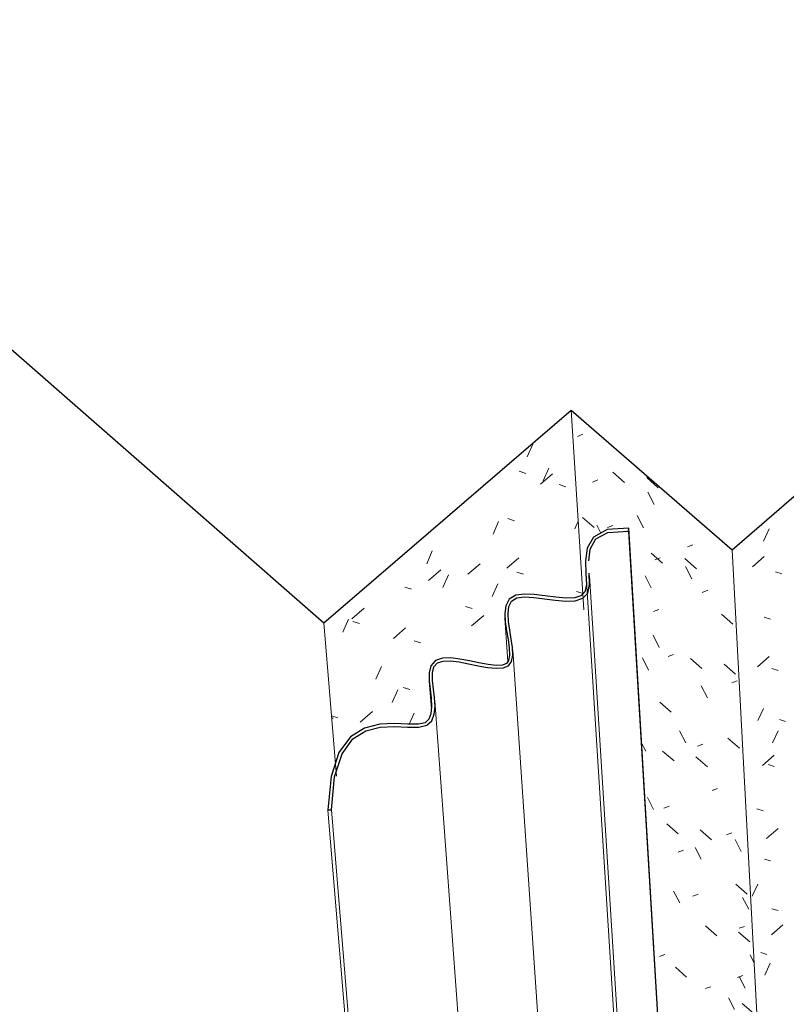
# Model space of a CAD drawing. Header units: centimetres. Extents: x -2274.6 to -2273.04, y 1316.35 to 1317.85.
# Tile 14 of 59: x -2274.33 to -2274.24, y 1317.18 to 1317.3. Entities that reach past the tile are written whole.
import ezdxf

# ---------------------------------------------------------------- set-up
doc = ezdxf.new("R2010")
doc.units = ezdxf.units.CM
for name, color, linetype, lineweight in [('Okna', 7, 'Continuous', 9), ('Okna-2', 250, 'Continuous', 25), ('Wzór powierzchni', 7, 'Continuous', 9), ('Wzór powierzchni-4', 10, 'Continuous', 9), ('Ściany', 7, 'Continuous', 9), ('Ściany-1', 250, 'Continuous', 25)]:
    doc.layers.add(name, color=color, linetype=linetype, lineweight=lineweight)

# ---------------------------------------------------------------- blocks, each defined once
blk = doc.blocks.new('FP_18-Aksono')
at = {"layer": 'Wzór powierzchni-4'}
for p, q in [((-2274.27165, 1317.24965), (-2274.27233, 1317.24811)), ((-2274.27251, 1317.24612), (-2274.27332, 1317.24639)), ((-2274.26972, 1317.24674), (-2274.2704, 1317.2452)), ((-2274.27074, 1317.2448), (-2274.26926, 1317.24607)), ((-2274.26767, 1317.24451), (-2274.26846, 1317.24478)), ((-2274.27387, 1317.2404), (-2274.27467, 1317.24066)), ((-2274.27578, 1317.2403), (-2274.27646, 1317.23877)), ((-2274.26617, 1317.24033), (-2274.26657, 1317.23943)), ((-2274.28381, 1317.23674), (-2274.28448, 1317.2352)), ((-2274.2748, 1317.23465), (-2274.27333, 1317.23593)), ((-2274.28424, 1317.23319), (-2274.28275, 1317.23447)), ((-2274.27951, 1317.23392), (-2274.27803, 1317.2352)), ((-2274.28184, 1317.23386), (-2274.28252, 1317.23233)), ((-2274.27279, 1317.23392), (-2274.27359, 1317.23417)), ((-2274.28633, 1317.23212), (-2274.28714, 1317.23237)), ((-2274.27589, 1317.23278), (-2274.27657, 1317.23125)), ((-2274.26558, 1317.2316), (-2274.26637, 1317.23185)), ((-2274.29352, 1317.22856), (-2274.29202, 1317.22984)), ((-2274.27898, 1317.22979), (-2274.27979, 1317.23004)), ((-2274.29393, 1317.22848), (-2274.29461, 1317.22694)), ((-2274.27906, 1317.22768), (-2274.27759, 1317.22895)), ((-2274.29259, 1317.22796), (-2274.2934, 1317.22821)), ((-2274.28851, 1317.22618), (-2274.28702, 1317.22746)), ((-2274.2852, 1317.22565), (-2274.28601, 1317.2259)), ((-2274.28995, 1317.22278), (-2274.29062, 1317.22125)), ((-2274.28652, 1317.21999), (-2274.28733, 1317.22023)), ((-2274.28798, 1317.21995), (-2274.28865, 1317.21842)), ((-2274.29521, 1317.21658), (-2274.29598, 1317.21681)), ((-2274.29595, 1317.21644), (-2274.29579, 1317.21658)), ((-2274.29252, 1317.21607), (-2274.29104, 1317.21735)), ((-2274.28601, 1317.21713), (-2274.2866, 1317.21581))]:
    blk.add_line(p, q, dxfattribs=at)
blk = doc.blocks.new('FP_25-Aksono')
at = {"layer": 'Wzór powierzchni-4'}
for p, q in [((-2274.2656, 1317.25086), (-2274.26625, 1317.25059)), ((-2274.26379, 1317.24533), (-2274.26443, 1317.24507)), ((-2274.26197, 1317.24625), (-2274.26056, 1317.24503)), ((-2274.25789, 1317.24561), (-2274.25649, 1317.24439)), ((-2274.25698, 1317.24235), (-2274.25773, 1317.24383)), ((-2274.26564, 1317.2408), (-2274.26424, 1317.23958)), ((-2274.25829, 1317.23954), (-2274.25905, 1317.24101)), ((-2274.26343, 1317.23891), (-2274.26392, 1317.23988)), ((-2274.26198, 1317.23983), (-2274.26262, 1317.23957)), ((-2274.2523, 1317.23749), (-2274.25296, 1317.23723)), ((-2274.25736, 1317.23647), (-2274.25596, 1317.23526)), ((-2274.25626, 1317.23592), (-2274.25691, 1317.23566)), ((-2274.25328, 1317.23582), (-2274.25188, 1317.2346)), ((-2274.25243, 1317.23339), (-2274.25318, 1317.23486)), ((-2274.25733, 1317.23229), (-2274.25808, 1317.23375)), ((-2274.25051, 1317.23199), (-2274.25117, 1317.23173)), ((-2274.25643, 1317.22967), (-2274.25708, 1317.22942)), ((-2274.24886, 1317.2291), (-2274.24746, 1317.22788)), ((-2274.25637, 1317.22509), (-2274.25711, 1317.22655)), ((-2274.25767, 1317.22235), (-2274.25841, 1317.22381)), ((-2274.25465, 1317.22423), (-2274.25529, 1317.22398)), ((-2274.2526, 1317.22376), (-2274.25121, 1317.22255)), ((-2274.24854, 1317.22308), (-2274.24714, 1317.22186)), ((-2274.25055, 1317.21898), (-2274.25129, 1317.22044)), ((-2274.24696, 1317.22106), (-2274.24761, 1317.22081)), ((-2274.2563, 1317.21848), (-2274.25492, 1317.21727)), ((-2274.25317, 1317.21355), (-2274.25391, 1317.215)), ((-2274.25801, 1317.21254), (-2274.2585, 1317.2135)), ((-2274.2511, 1317.21341), (-2274.25175, 1317.21317)), ((-2274.24806, 1317.21412), (-2274.24666, 1317.21291)), ((-2274.25596, 1317.21256), (-2274.25457, 1317.21136)), ((-2274.25193, 1317.21186), (-2274.25055, 1317.21066)), ((-2274.24934, 1317.20804), (-2274.24999, 1317.2078)), ((-2274.25706, 1317.20551), (-2274.25779, 1317.20695)), ((-2274.25519, 1317.20588), (-2274.25582, 1317.20565)), ((-2274.25544, 1317.20377), (-2274.25407, 1317.20257)), ((-2274.24584, 1317.20448), (-2274.24588, 1317.20454)), ((-2274.25144, 1317.20305), (-2274.25006, 1317.20184)), ((-2274.24759, 1317.20269), (-2274.24824, 1317.20245)), ((-2274.24646, 1317.20043), (-2274.2472, 1317.20187)), ((-2274.25343, 1317.20057), (-2274.25407, 1317.20033)), ((-2274.25131, 1317.19948), (-2274.25204, 1317.20091)), ((-2274.2471, 1317.19649), (-2274.24573, 1317.19528)), ((-2274.2539, 1317.19422), (-2274.25463, 1317.19564)), ((-2274.25168, 1317.19527), (-2274.25232, 1317.19504)), ((-2274.24556, 1317.19344), (-2274.24629, 1317.19487)), ((-2274.25078, 1317.19143), (-2274.24942, 1317.19024)), ((-2274.24679, 1317.19069), (-2274.24542, 1317.18949)), ((-2274.24606, 1317.19137), (-2274.2467, 1317.19114)), ((-2274.25571, 1317.18797), (-2274.25634, 1317.18774)), ((-2274.24492, 1317.18702), (-2274.24539, 1317.18793)), ((-2274.25442, 1317.18644), (-2274.25306, 1317.18525)), ((-2274.24627, 1317.18542), (-2274.24691, 1317.1852)), ((-2274.24597, 1317.18391), (-2274.24669, 1317.18533)), ((-2274.25014, 1317.18408), (-2274.25077, 1317.18386)), ((-2274.24727, 1317.18133), (-2274.248, 1317.18274)), ((-2274.24633, 1317.18207), (-2274.24496, 1317.18087))]:
    blk.add_line(p, q, dxfattribs=at)
blk = doc.blocks.new('FP_26-Aksono')
at = {"layer": 'Wzór powierzchni-4'}
for p, q in [((-2274.24308, 1317.23941), (-2274.24375, 1317.23792)), ((-2274.24511, 1317.23483), (-2274.24368, 1317.23606)), ((-2274.24155, 1317.23399), (-2274.2423, 1317.23424)), ((-2274.24292, 1317.22849), (-2274.24368, 1317.22873)), ((-2274.24449, 1317.22274), (-2274.24307, 1317.22397)), ((-2274.24201, 1317.22228), (-2274.24276, 1317.22252)), ((-2274.24378, 1317.2177), (-2274.24445, 1317.21624)), ((-2274.2411, 1317.21612), (-2274.24185, 1317.21636)), ((-2274.24201, 1317.215), (-2274.24267, 1317.21354)), ((-2274.24387, 1317.21082), (-2274.24246, 1317.21205)), ((-2274.24246, 1317.21071), (-2274.24321, 1317.21094)), ((-2274.24381, 1317.20533), (-2274.24456, 1317.20556)), ((-2274.24342, 1317.20199), (-2274.24201, 1317.20321)), ((-2274.24291, 1317.19928), (-2274.24365, 1317.19951)), ((-2274.24447, 1317.19648), (-2274.24513, 1317.19504)), ((-2274.24201, 1317.19329), (-2274.24275, 1317.19351)), ((-2274.24282, 1317.19036), (-2274.24142, 1317.19157)), ((-2274.24335, 1317.18799), (-2274.24409, 1317.18821)), ((-2274.24295, 1317.18692), (-2274.2436, 1317.18549)), ((-2274.24468, 1317.18272), (-2274.24469, 1317.18272))]:
    blk.add_line(p, q, dxfattribs=at)

msp = doc.modelspace()

# ---------------------------------------------------------------- linework, layer by layer
at = {"layer": 'Okna'}
for p, q in [((-2274.25037, 1317.07819), (-2274.26006, 1317.23949)), ((-2274.2601, 1317.23913), (-2274.25041, 1317.07786)), ((-2274.25507, 1317.07342), (-2274.26525, 1317.23438)), ((-2274.26481, 1317.23375), (-2274.25467, 1317.07283)), ((-2274.27467, 1317.22339), (-2274.27503, 1317.22863)), ((-2274.27408, 1317.22476), (-2274.26307, 1317.06443)), ((-2274.28391, 1317.21763), (-2274.28417, 1317.22102)), ((-2274.2835, 1317.21864), (-2274.2716, 1317.05872)), ((-2274.28344, 1317.04813), (-2274.29642, 1317.20544)), ((-2274.28301, 1317.04757), (-2274.296, 1317.20545))]:
    msp.add_line(p, q, dxfattribs=at)
at = {"layer": 'Okna-2'}
for p, q in [((-2274.2601, 1317.23913), (-2274.26006, 1317.23949)), ((-2274.29642, 1317.20544), (-2274.296, 1317.20545))]:
    msp.add_line(p, q, dxfattribs=at)
for points in [[(-2274.26006, 1317.23949, 0), (-2274.26268, 1317.23932, 0), (-2274.26432, 1317.23843, 0), (-2274.26509, 1317.23707, 0), (-2274.26529, 1317.23554, 0), (-2274.26523, 1317.23402, 0), (-2274.26518, 1317.2327, 0), (-2274.26537, 1317.2318, 0), (-2274.26583, 1317.23133, 0), (-2274.26659, 1317.23108, 0), (-2274.26764, 1317.23104, 0), (-2274.26887, 1317.23114, 0), (-2274.27018, 1317.23131, 0), (-2274.27147, 1317.23147, 0), (-2274.27266, 1317.23154, 0), (-2274.27371, 1317.2314, 0), (-2274.27452, 1317.2309, 0), (-2274.27493, 1317.23012, 0), (-2274.27505, 1317.2292, 0), (-2274.27499, 1317.22818, 0), (-2274.27483, 1317.22711, 0), (-2274.27465, 1317.22604, 0), (-2274.27451, 1317.22503, 0), (-2274.27448, 1317.22415, 0), (-2274.27459, 1317.2235, 0), (-2274.27484, 1317.22314, 0), (-2274.27531, 1317.22296, 0), (-2274.27607, 1317.22292, 0), (-2274.27705, 1317.22302, 0), (-2274.27816, 1317.22322, 0), (-2274.27932, 1317.22346, 0), (-2274.28047, 1317.22368, 0), (-2274.28157, 1317.22381, 0), (-2274.28256, 1317.22379, 0), (-2274.28342, 1317.2235, 0), (-2274.28398, 1317.22286, 0), (-2274.28418, 1317.22202, 0), (-2274.28417, 1317.22106, 0), (-2274.28406, 1317.22002, 0), (-2274.28394, 1317.21896, 0), (-2274.28388, 1317.21795, 0), (-2274.28396, 1317.21707, 0), (-2274.28422, 1317.2164, 0), (-2274.28467, 1317.21599, 0), (-2274.28547, 1317.21579, 0), (-2274.28676, 1317.21581, 0), (-2274.28838, 1317.21589, 0), (-2274.29016, 1317.21581, 0), (-2274.29199, 1317.21534, 0), (-2274.2937, 1317.21426, 0), (-2274.29508, 1317.21237, 0), (-2274.29603, 1317.2095, 0), (-2274.29642, 1317.20544, 0)], [(-2274.26489, 1317.23553, 0), (-2274.26471, 1317.23698, 0), (-2274.26402, 1317.23819, 0), (-2274.26257, 1317.23897, 0), (-2274.2601, 1317.23913, 0)], [(-2274.296, 1317.20545, 0), (-2274.29562, 1317.20944, 0), (-2274.2947, 1317.21223, 0), (-2274.29339, 1317.21402, 0), (-2274.29182, 1317.21502, 0), (-2274.2901, 1317.21546, 0), (-2274.28838, 1317.21553, 0), (-2274.28678, 1317.21546, 0), (-2274.28544, 1317.21544, 0), (-2274.28446, 1317.21568, 0), (-2274.28386, 1317.21623, 0), (-2274.28356, 1317.21701, 0), (-2274.28347, 1317.21795, 0), (-2274.28353, 1317.21899, 0), (-2274.28366, 1317.22006, 0), (-2274.28376, 1317.22108, 0), (-2274.28377, 1317.222, 0), (-2274.2836, 1317.22273, 0), (-2274.28318, 1317.22321, 0), (-2274.2825, 1317.22344, 0), (-2274.2816, 1317.22345, 0), (-2274.28055, 1317.22333, 0), (-2274.27941, 1317.22312, 0), (-2274.27825, 1317.22288, 0), (-2274.27712, 1317.22267, 0), (-2274.27609, 1317.22256, 0), (-2274.27522, 1317.22261, 0), (-2274.27458, 1317.22287, 0), (-2274.27421, 1317.22339, 0), (-2274.27407, 1317.22414, 0), (-2274.27411, 1317.22506, 0), (-2274.27425, 1317.22608, 0), (-2274.27443, 1317.22716, 0), (-2274.27458, 1317.22821, 0), (-2274.27464, 1317.22919, 0), (-2274.27454, 1317.23004, 0), (-2274.27421, 1317.23068, 0), (-2274.27358, 1317.23106, 0), (-2274.27266, 1317.23118, 0), (-2274.27152, 1317.23112, 0), (-2274.27025, 1317.23095, 0), (-2274.26893, 1317.23078, 0), (-2274.26766, 1317.23068, 0), (-2274.26653, 1317.23073, 0), (-2274.26561, 1317.23103, 0), (-2274.265, 1317.23165, 0), (-2274.26478, 1317.23268, 0), (-2274.26483, 1317.23404, 0)]]:
    msp.add_polyline3d(points, dxfattribs=at)
at = {"layer": 'Ściany'}
for p, q in [((-2274.26549, 1317.22961), (-2274.26702, 1317.25375)), ((-2274.24756, 1317.23688), (-2274.23895, 1317.07435)), ((-2274.2969, 1317.22806), (-2274.29538, 1317.20951))]:
    msp.add_line(p, q, dxfattribs=at)
at = {"layer": 'Ściany-1'}
for p, q in [((-2274.38021, 1317.30095), (-2274.2969, 1317.22806)), ((-2274.24756, 1317.23688), (-2274.22091, 1317.25993)), ((-2274.2969, 1317.22806), (-2274.26702, 1317.25375)), ((-2274.26702, 1317.25375), (-2274.24756, 1317.23688))]:
    msp.add_line(p, q, dxfattribs=at)

# ---------------------------------------------------------------- block references
at = {"layer": 'Wzór powierzchni'}
for name in ['FP_18-Aksono', 'FP_26-Aksono', 'FP_25-Aksono']:
    msp.add_blockref(name, (0, 0), dxfattribs=at)

doc.saveas('drawing.dxf')
